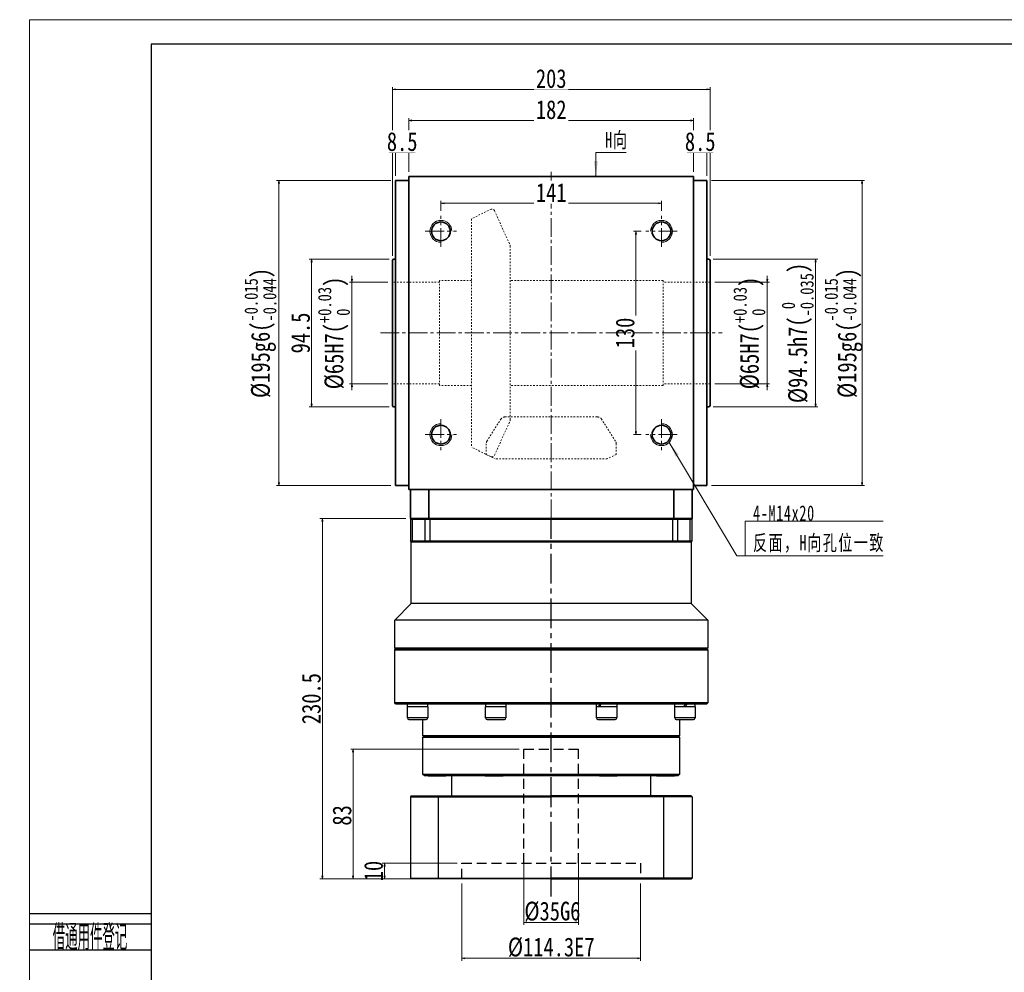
# Model space of a CAD drawing. Header units: millimetres. Extents: x 25 to 1371, y -9 to 916.
# Tile 2 of 6: x 25 to 655, y 307 to 916. Entities that reach past the tile are written whole.
import ezdxf
from ezdxf.enums import TextEntityAlignment as Align

# ---------------------------------------------------------------- set-up
doc = ezdxf.new("R2010")
doc.units = ezdxf.units.MM
for name, pattern in [('CENTER2', [28.575, 19.05, -3.175, 3.175, -3.175]), ('DASHED2', [9.525, 6.35, -3.175]), ('点画线', [18, 12, -2, 2, -2]), ('虚线', [2, 1, -1])]:
    doc.linetypes.add(name, pattern=pattern)
for name, color, linetype in [('1轮廓实线层', 7, 'Continuous'), ('2细线层', 4, 'Continuous'), ('3中心线层', 1, 'CENTER2'), ('4虚线层', 6, 'DASHED2'), ('6文字层', 3, 'Continuous')]:
    doc.layers.add(name, color=color, linetype=linetype)
for name, color, linetype, lineweight in [('EB0', 7, 'Continuous', 35), ('中心线层', 1, '点画线', 18), ('图框_外框线', 7, 'Continuous', 18), ('尺寸线层', 3, 'Continuous', 18), ('粗实线层', 7, 'Continuous', 35), ('虚线层', 6, '虚线', 18)]:
    doc.layers.add(name, color=color, linetype=linetype, lineweight=lineweight)
doc.styles.add('PC_TEXTSTYLE', font='ISOCP.SHX', dxfattribs={"width": 0.707, "bigfont": 'GBCBIG.SHX'})
doc.styles.add('宋体', font='SimSun.ttf', dxfattribs={"width": 0.8})
doc.styles.add('标准', font='SimSun.ttf', dxfattribs={"width": 0.667})
doc.dimstyles.new('A水平标注$0', dxfattribs={"dimtxt": 3.5, "dimasz": 2, "dimexe": 1.5, "dimexo": 3, "dimgap": 1.1, "dimtad": 1, "dimtoh": 1, "dimdec": 4, "dimdsep": 46, "dimtxsty": '宋体', "dimblk": 'OPEN', "dimcen": 3, "dimclrd": 3, "dimclre": 3, "dimclrt": 6, "dimadec": 0, "dimazin": 0, "dimtm": 1e-09, "dimtfac": 1, "dimtdec": 4, "dimtix": 1, "dimtmove": 0, "dimatfit": 3, "dimldrblk": 'OPEN', "dimfxl": 0, "dimlwd": 13, "dimlwe": 13, "dimarcsym": 0})

# ---------------------------------------------------------------- blocks, each defined once
blk = doc.blocks.new('_Open')
at = {"color": 0, "linetype": 'ByBlock', "lineweight": -2}
for p, q in [((-1, 0.17), (0, 0)), ((-1, -0.17), (0, 0)), ((0, 0), (-1, 0))]:
    blk.add_line(p, q, dxfattribs=at)
blk = doc.blocks.new('*D9')
at = {"layer": 'Defpoints', "color": 0, "transparency": 16777216}
for p in [(435.59, 798.69), (294.59, 790.72), (435.59, 790.72)]:
    blk.add_point(p, dxfattribs=at)
at = {"layer": '尺寸线层', "color": 3, "lineweight": 13, "transparency": 16777216}
for p, q in [((294.59, 793.72), (294.59, 800.19)), ((435.59, 793.72), (435.59, 800.19)), ((296.59, 798.69), (433.59, 798.69))]:
    blk.add_line(p, q, dxfattribs=at)
at = {"layer": '尺寸线层', "color": 3, "lineweight": 13, "transparency": 16777216, "xscale": 2, "yscale": 2, "zscale": 2, "rotation": 180}
blk.add_blockref('_Open', (294.59, 798.69), dxfattribs=at)
at = {"layer": '尺寸线层', "color": 3, "lineweight": 13, "transparency": 16777216, "xscale": 2, "yscale": 2, "zscale": 2}
blk.add_blockref('_Open', (435.59, 798.69), dxfattribs=at)
at = {"layer": '尺寸线层', "color": 6, "transparency": 16777216, "insert": (365.09, 805.52), "char_height": 12, "attachment_point": 5, "style": '宋体', "bg_fill": 3, "box_fill_scale": 1.1, "bg_fill_color": 257, "bg_fill_transparency": 0}
blk.add_mtext('141', dxfattribs=at)
blk = doc.blocks.new('*D10')
at = {"layer": 'Defpoints', "color": 0, "transparency": 16777216}
for p in [(425.59, 780.72), (419.21, 650.72), (425.59, 650.72)]:
    blk.add_point(p, dxfattribs=at)
at = {"layer": '尺寸线层', "color": 3, "lineweight": 13, "transparency": 16777216}
for p, q in [((422.59, 780.72), (417.71, 780.72)), ((419.21, 778.72), (419.21, 652.72)), ((422.59, 650.72), (417.71, 650.72))]:
    blk.add_line(p, q, dxfattribs=at)
at = {"layer": '尺寸线层', "color": 3, "lineweight": 13, "transparency": 16777216, "xscale": 2, "yscale": 2, "zscale": 2}
for p, rotation in [((419.21, 780.72), 90), ((419.21, 650.72), 270)]:
    blk.add_blockref('_Open', p, dxfattribs=dict(at, rotation=rotation))
at = {"layer": '尺寸线层', "color": 6, "transparency": 16777216, "insert": (412.35, 715.72), "char_height": 12, "attachment_point": 5, "rotation": 90, "style": '宋体', "bg_fill": 3, "box_fill_scale": 1.1, "bg_fill_color": 257, "bg_fill_transparency": 0}
blk.add_mtext('130', dxfattribs=at)
blk = doc.blocks.new('*D11')
at = {"layer": 'Defpoints', "color": 0, "transparency": 16777216}
for p in [(456.09, 851.57), (274.09, 815.72), (456.09, 815.72)]:
    blk.add_point(p, dxfattribs=at)
at = {"layer": '尺寸线层', "color": 3, "lineweight": 13, "transparency": 16777216}
for p, q in [((274.09, 818.72), (274.09, 853.07)), ((276.09, 851.57), (454.09, 851.57)), ((456.09, 818.72), (456.09, 853.07))]:
    blk.add_line(p, q, dxfattribs=at)
at = {"layer": '尺寸线层', "color": 3, "lineweight": 13, "transparency": 16777216, "xscale": 2, "yscale": 2, "zscale": 2, "rotation": 180}
blk.add_blockref('_Open', (274.09, 851.57), dxfattribs=at)
at = {"layer": '尺寸线层', "color": 3, "lineweight": 13, "transparency": 16777216, "xscale": 2, "yscale": 2, "zscale": 2}
blk.add_blockref('_Open', (456.09, 851.57), dxfattribs=at)
at = {"layer": '尺寸线层', "color": 6, "transparency": 16777216, "insert": (365.09, 858.44), "char_height": 12, "attachment_point": 5, "style": '宋体', "bg_fill": 3, "box_fill_scale": 1.1, "bg_fill_color": 257, "bg_fill_transparency": 0}
blk.add_mtext('182', dxfattribs=at)
blk = doc.blocks.new('*X5')
at = {"layer": '尺寸线层', "linetype": 'Continuous'}
blk.add_hatch(color=0, dxfattribs=at).paths.add_polyline_path([(-48.59, 72.53), (-42.47, 64.65), (-44.6, 63.39)], flags=0)
at = {"layer": '尺寸线层', "color": 0, "linetype": 'Continuous'}
blk.add_line((-48.59, 72.53), (-5.5, 0), dxfattribs=at)
at = {"layer": '尺寸线层', "color": 0}
for p, q in [((0, 22.09), (88.23, 22.09)), ((0, 0), (0, 22.09)), ((-5.5, 0), (0, 0)), ((0, 0), (88.23, 0))]:
    blk.add_line(p, q, dxfattribs=at)
at = {"layer": '尺寸线层', "color": 0, "insert": (4.95, 1.98), "char_height": 9.9, "width": 166.5507, "attachment_point": 7, "line_spacing_factor": 1.15057, "style": '标准'}
blk.add_mtext('\\T1.1;4-M14x20\\P反面，H向孔位一致', dxfattribs=at)
blk = doc.blocks.new('*X6')
at = {"layer": '尺寸线层', "linetype": 'Continuous'}
blk.add_hatch(color=0, dxfattribs=at).paths.add_polyline_path([(-1.02, -15.43), (-2.26, -5.53), (0.22, -5.53)], flags=0)
at = {"layer": '尺寸线层', "color": 0, "linetype": 'Continuous'}
blk.add_line((-1.02, -15.43), (-1.02, 0), dxfattribs=at)
at = {"layer": '尺寸线层', "color": 0}
for p, q in [((-1.02, 0), (0, 0)), ((0, 0), (18.44, 0)), ((0, 0), (0, 0))]:
    blk.add_line(p, q, dxfattribs=at)
at = {"layer": '尺寸线层', "color": 0, "insert": (4.95, 1.98), "char_height": 9.9, "width": 26.9887, "attachment_point": 7, "line_spacing_factor": 1.15057, "style": '标准'}
blk.add_mtext('\\T1.1;H向', dxfattribs=at)
blk = doc.blocks.new('*D17')
at = {"layer": 'Defpoints', "color": 0, "transparency": 16777216}
for p in [(466.59, 748.22), (466.59, 683.22), (503.2, 683.22)]:
    blk.add_point(p, dxfattribs=at)
at = {"layer": '尺寸线层', "color": 3, "lineweight": 13, "transparency": 16777216}
for p, q in [((503.2, 750.22), (503.2, 752.22)), ((469.59, 748.22), (504.7, 748.22)), ((503.2, 748.22), (503.2, 683.22)), ((469.59, 683.22), (504.7, 683.22)), ((503.2, 681.22), (503.2, 679.22))]:
    blk.add_line(p, q, dxfattribs=at)
at = {"layer": '尺寸线层', "color": 3, "lineweight": 13, "transparency": 16777216, "xscale": 2, "yscale": 2, "zscale": 2}
for p, rotation in [((503.2, 748.22), 270), ((503.2, 683.22), 90)]:
    blk.add_blockref('_Open', p, dxfattribs=dict(at, rotation=rotation))
at = {"layer": '尺寸线层', "color": 6, "transparency": 16777216, "insert": (491.73, 715.72), "char_height": 12, "attachment_point": 5, "rotation": 90, "style": '宋体'}
blk.add_mtext('{\\A1;\\A1;%%C65H7({\\H0.707107x;\\S+0.03^  0;})}', dxfattribs=at)
blk = doc.blocks.new('*D18')
at = {"layer": 'Defpoints', "color": 0, "transparency": 16777216}
for p in [(465.59, 762.97), (465.59, 668.47), (534.07, 668.47)]:
    blk.add_point(p, dxfattribs=at)
at = {"layer": '尺寸线层', "color": 3, "lineweight": 13, "transparency": 16777216}
for p, q in [((468.59, 762.97), (535.57, 762.97)), ((534.07, 760.97), (534.07, 670.47)), ((468.59, 668.47), (535.57, 668.47))]:
    blk.add_line(p, q, dxfattribs=at)
at = {"layer": '尺寸线层', "color": 3, "lineweight": 13, "transparency": 16777216, "xscale": 2, "yscale": 2, "zscale": 2}
for p, rotation in [((534.07, 762.97), 90), ((534.07, 668.47), 270)]:
    blk.add_blockref('_Open', p, dxfattribs=dict(at, rotation=rotation))
at = {"layer": '尺寸线层', "color": 6, "transparency": 16777216, "insert": (522.59, 715.72), "char_height": 12, "attachment_point": 5, "rotation": 90, "style": '宋体'}
blk.add_mtext('{\\A1;\\A1;%%C94.5h7({\\H0.707107x;\\S 0^ -0.035;})}', dxfattribs=at)
blk = doc.blocks.new('*D19')
at = {"layer": 'Defpoints', "color": 0, "transparency": 16777216}
for p in [(263.59, 748.22), (237.69, 683.22), (263.59, 683.22)]:
    blk.add_point(p, dxfattribs=at)
at = {"layer": '尺寸线层', "color": 3, "lineweight": 13, "transparency": 16777216}
for p, q in [((237.69, 750.22), (237.69, 752.22)), ((260.59, 748.22), (236.19, 748.22)), ((237.69, 748.22), (237.69, 683.22)), ((260.59, 683.22), (236.19, 683.22)), ((237.69, 681.22), (237.69, 679.22))]:
    blk.add_line(p, q, dxfattribs=at)
at = {"layer": '尺寸线层', "color": 3, "lineweight": 13, "transparency": 16777216, "xscale": 2, "yscale": 2, "zscale": 2}
for p, rotation in [((237.69, 748.22), 270), ((237.69, 683.22), 90)]:
    blk.add_blockref('_Open', p, dxfattribs=dict(at, rotation=rotation))
at = {"layer": '尺寸线层', "color": 6, "transparency": 16777216, "insert": (226.21, 715.72), "char_height": 12, "attachment_point": 5, "rotation": 90, "style": '宋体'}
blk.add_mtext('{\\A1;\\A1;%%C65H7({\\H0.707107x;\\S+0.03^  0;})}', dxfattribs=at)
blk = doc.blocks.new('*D20')
at = {"layer": 'Defpoints', "color": 0, "transparency": 16777216}
for p in [(264.59, 762.97), (211.92, 668.47), (264.59, 668.47)]:
    blk.add_point(p, dxfattribs=at)
at = {"layer": '尺寸线层', "color": 3, "lineweight": 13, "transparency": 16777216}
for p, q in [((261.59, 762.97), (210.42, 762.97)), ((211.92, 760.97), (211.92, 670.47)), ((261.59, 668.47), (210.42, 668.47))]:
    blk.add_line(p, q, dxfattribs=at)
at = {"layer": '尺寸线层', "color": 3, "lineweight": 13, "transparency": 16777216, "xscale": 2, "yscale": 2, "zscale": 2}
for p, rotation in [((211.92, 762.97), 90), ((211.92, 668.47), 270)]:
    blk.add_blockref('_Open', p, dxfattribs=dict(at, rotation=rotation))
at = {"layer": '尺寸线层', "color": 6, "transparency": 16777216, "insert": (204.92, 715.72), "char_height": 12, "attachment_point": 5, "rotation": 90, "style": '宋体'}
blk.add_mtext('94.5', dxfattribs=at)
blk = doc.blocks.new('*D21')
at = {"layer": 'Defpoints', "color": 0, "transparency": 16777216}
for p in [(265.59, 813.22), (191.08, 618.22), (265.59, 618.22)]:
    blk.add_point(p, dxfattribs=at)
at = {"layer": '尺寸线层', "color": 3, "lineweight": 13, "transparency": 16777216}
for p, q in [((262.59, 813.22), (189.58, 813.22)), ((191.08, 811.22), (191.08, 620.22)), ((262.59, 618.22), (189.58, 618.22))]:
    blk.add_line(p, q, dxfattribs=at)
at = {"layer": '尺寸线层', "color": 3, "lineweight": 13, "transparency": 16777216, "xscale": 2, "yscale": 2, "zscale": 2}
for p, rotation in [((191.08, 813.22), 90), ((191.08, 618.22), 270)]:
    blk.add_blockref('_Open', p, dxfattribs=dict(at, rotation=rotation))
at = {"layer": '尺寸线层', "color": 6, "transparency": 16777216, "insert": (179.23, 715.72), "char_height": 12, "attachment_point": 5, "rotation": 90, "style": '宋体'}
blk.add_mtext('{\\A1;\\A1;%%C195g6({\\H0.707107x;\\S-0.015^ -0.044;})}', dxfattribs=at)
blk = doc.blocks.new('*D22')
at = {"layer": 'Defpoints', "color": 0, "transparency": 16777216}
for p in [(464.59, 813.22), (464.59, 618.22), (563.79, 618.22)]:
    blk.add_point(p, dxfattribs=at)
at = {"layer": '尺寸线层', "color": 3, "lineweight": 13, "transparency": 16777216}
for p, q in [((467.59, 813.22), (565.29, 813.22)), ((563.79, 811.22), (563.79, 620.22)), ((467.59, 618.22), (565.29, 618.22))]:
    blk.add_line(p, q, dxfattribs=at)
at = {"layer": '尺寸线层', "color": 3, "lineweight": 13, "transparency": 16777216, "xscale": 2, "yscale": 2, "zscale": 2}
for p, rotation in [((563.79, 813.22), 90), ((563.79, 618.22), 270)]:
    blk.add_blockref('_Open', p, dxfattribs=dict(at, rotation=rotation))
at = {"layer": '尺寸线层', "color": 6, "transparency": 16777216, "insert": (551.94, 715.72), "char_height": 12, "attachment_point": 5, "rotation": 90, "style": '宋体'}
blk.add_mtext('%%C195g6({\\H0.70711x;\\S-0.015^ -0.044;})', dxfattribs=at)
blk = doc.blocks.new('*D23')
at = {"layer": 'Defpoints', "color": 0, "transparency": 16777216}
for p in [(263.59, 871.44), (263.59, 761.97), (466.59, 761.97)]:
    blk.add_point(p, dxfattribs=at)
at = {"layer": '尺寸线层', "color": 3, "lineweight": 13, "transparency": 16777216}
for p, q in [((263.59, 764.97), (263.59, 872.94)), ((464.59, 871.44), (265.59, 871.44)), ((466.59, 764.97), (466.59, 872.94))]:
    blk.add_line(p, q, dxfattribs=at)
at = {"layer": '尺寸线层', "color": 3, "lineweight": 13, "transparency": 16777216, "xscale": 2, "yscale": 2, "zscale": 2, "rotation": 180}
blk.add_blockref('_Open', (263.59, 871.44), dxfattribs=at)
at = {"layer": '尺寸线层', "color": 3, "lineweight": 13, "transparency": 16777216, "xscale": 2, "yscale": 2, "zscale": 2}
blk.add_blockref('_Open', (466.59, 871.44), dxfattribs=at)
at = {"layer": '尺寸线层', "color": 6, "transparency": 16777216, "insert": (365.09, 878.31), "char_height": 12, "attachment_point": 5, "style": '宋体', "bg_fill": 3, "box_fill_scale": 1.1, "bg_fill_color": 257, "bg_fill_transparency": 0}
blk.add_mtext('203', dxfattribs=at)
blk = doc.blocks.new('*D26')
at = {"layer": 'Defpoints', "color": 0, "transparency": 16777216}
for p in [(265.59, 813.22), (274.09, 815.72)]:
    blk.add_point(p, dxfattribs=at)
at = {"layer": '尺寸线层', "color": 3, "lineweight": 13, "transparency": 16777216}
for p, q in [((263.59, 831.15), (261.59, 831.15)), ((265.59, 816.22), (265.59, 832.65)), ((274.09, 831.15), (265.59, 831.15)), ((274.09, 818.72), (274.09, 832.65)), ((276.09, 831.15), (278.09, 831.15))]:
    blk.add_line(p, q, dxfattribs=at)
at = {"layer": '尺寸线层', "color": 3, "lineweight": 13, "transparency": 16777216, "xscale": 2, "yscale": 2, "zscale": 2}
blk.add_blockref('_Open', (265.59, 831.15), dxfattribs=at)
at = {"layer": '尺寸线层', "color": 3, "lineweight": 13, "transparency": 16777216, "xscale": 2, "yscale": 2, "zscale": 2, "rotation": 180}
blk.add_blockref('_Open', (274.09, 831.15), dxfattribs=at)
at = {"layer": '尺寸线层', "color": 6, "transparency": 16777216, "insert": (269.84, 838.02), "char_height": 12, "attachment_point": 5, "style": '宋体', "bg_fill": 3, "box_fill_scale": 1.1, "bg_fill_color": 257, "bg_fill_transparency": 0}
blk.add_mtext('8.5', dxfattribs=at)
at = {"layer": 'Defpoints', "color": 0, "transparency": 16777216}
blk.add_point((265.59, 831.15), dxfattribs=at)
blk = doc.blocks.new('*D27')
at = {"layer": 'Defpoints', "color": 0, "transparency": 16777216}
for p in [(456.09, 815.72), (464.59, 813.22)]:
    blk.add_point(p, dxfattribs=at)
at = {"layer": '尺寸线层', "color": 3, "lineweight": 13, "transparency": 16777216}
for p, q in [((454.09, 831.15), (452.09, 831.15)), ((456.09, 818.72), (456.09, 832.65)), ((456.09, 831.15), (464.59, 831.15)), ((464.59, 816.22), (464.59, 832.65)), ((466.59, 831.15), (468.59, 831.15))]:
    blk.add_line(p, q, dxfattribs=at)
at = {"layer": '尺寸线层', "color": 3, "lineweight": 13, "transparency": 16777216, "xscale": 2, "yscale": 2, "zscale": 2}
blk.add_blockref('_Open', (456.09, 831.15), dxfattribs=at)
at = {"layer": '尺寸线层', "color": 3, "lineweight": 13, "transparency": 16777216, "xscale": 2, "yscale": 2, "zscale": 2, "rotation": 180}
blk.add_blockref('_Open', (464.59, 831.15), dxfattribs=at)
at = {"layer": '尺寸线层', "color": 6, "transparency": 16777216, "insert": (460.34, 838.02), "char_height": 12, "attachment_point": 5, "style": '宋体', "bg_fill": 3, "box_fill_scale": 1.1, "bg_fill_color": 257, "bg_fill_transparency": 0}
blk.add_mtext('8.5', dxfattribs=at)
at = {"layer": 'Defpoints', "color": 0, "transparency": 16777216}
blk.add_point((464.59, 831.15), dxfattribs=at)
blk = doc.blocks.new('*D35')
at = {"layer": 'Defpoints', "color": 0, "transparency": 16777216}
for p in [(307.95, 376.72), (258.58, 366.72), (300.9, 366.72)]:
    blk.add_point(p, dxfattribs=at)
at = {"layer": '尺寸线层', "color": 3, "lineweight": 13, "transparency": 16777216}
for p, q in [((304.95, 376.72), (257.08, 376.72)), ((258.58, 374.72), (258.58, 368.72)), ((297.9, 366.72), (257.08, 366.72))]:
    blk.add_line(p, q, dxfattribs=at)
at = {"layer": '尺寸线层', "color": 3, "lineweight": 13, "transparency": 16777216, "xscale": 2, "yscale": 2, "zscale": 2}
for p, rotation in [((258.58, 376.72), 90), ((258.58, 366.72), 270)]:
    blk.add_blockref('_Open', p, dxfattribs=dict(at, rotation=rotation))
at = {"layer": '尺寸线层', "color": 6, "transparency": 16777216, "insert": (251.58, 371.72), "char_height": 12, "attachment_point": 5, "rotation": 90, "style": '宋体'}
blk.add_mtext('10', dxfattribs=at)
blk = doc.blocks.new('*D36')
at = {"layer": 'Defpoints', "color": 0, "transparency": 16777216}
for p in [(347.6, 449.72), (238.42, 366.72), (300.9, 366.72)]:
    blk.add_point(p, dxfattribs=at)
at = {"layer": '尺寸线层', "color": 3, "lineweight": 13, "transparency": 16777216}
for p, q in [((344.6, 449.72), (236.92, 449.72)), ((238.42, 447.72), (238.42, 368.72)), ((297.9, 366.72), (236.92, 366.72))]:
    blk.add_line(p, q, dxfattribs=at)
at = {"layer": '尺寸线层', "color": 3, "lineweight": 13, "transparency": 16777216, "xscale": 2, "yscale": 2, "zscale": 2}
for p, rotation in [((238.42, 449.72), 90), ((238.42, 366.72), 270)]:
    blk.add_blockref('_Open', p, dxfattribs=dict(at, rotation=rotation))
at = {"layer": '尺寸线层', "color": 6, "transparency": 16777216, "insert": (231.42, 407.29), "char_height": 12, "attachment_point": 5, "rotation": 90, "style": '宋体'}
blk.add_mtext('83', dxfattribs=at)
blk = doc.blocks.new('*D37')
at = {"layer": 'Defpoints', "color": 0, "transparency": 16777216}
for p in [(307.95, 366.72), (422.25, 366.72), (422.25, 315.93)]:
    blk.add_point(p, dxfattribs=at)
at = {"layer": '尺寸线层', "color": 3, "lineweight": 13, "transparency": 16777216}
for p, q in [((307.95, 363.72), (307.95, 314.43)), ((422.25, 363.72), (422.25, 314.43)), ((309.95, 315.93), (420.25, 315.93))]:
    blk.add_line(p, q, dxfattribs=at)
at = {"layer": '尺寸线层', "color": 3, "lineweight": 13, "transparency": 16777216, "xscale": 2, "yscale": 2, "zscale": 2, "rotation": 180}
blk.add_blockref('_Open', (307.95, 315.93), dxfattribs=at)
at = {"layer": '尺寸线层', "color": 3, "lineweight": 13, "transparency": 16777216, "xscale": 2, "yscale": 2, "zscale": 2}
blk.add_blockref('_Open', (422.25, 315.93), dxfattribs=at)
at = {"layer": '尺寸线层', "color": 6, "transparency": 16777216, "insert": (365.1, 322.93), "char_height": 12, "attachment_point": 5, "style": '宋体'}
blk.add_mtext('{%%c114.3}{}{E7}', dxfattribs=at)
blk = doc.blocks.new('*D38')
at = {"layer": 'Defpoints', "color": 0, "transparency": 16777216}
for p in [(347.6, 379.72), (382.6, 379.72), (382.6, 338.87)]:
    blk.add_point(p, dxfattribs=at)
at = {"layer": '尺寸线层', "color": 3, "lineweight": 13, "transparency": 16777216}
for p, q in [((347.6, 376.72), (347.6, 337.37)), ((382.6, 376.72), (382.6, 337.37)), ((349.6, 338.87), (380.6, 338.87))]:
    blk.add_line(p, q, dxfattribs=at)
at = {"layer": '尺寸线层', "color": 3, "lineweight": 13, "transparency": 16777216, "xscale": 2, "yscale": 2, "zscale": 2, "rotation": 180}
blk.add_blockref('_Open', (347.6, 338.87), dxfattribs=at)
at = {"layer": '尺寸线层', "color": 3, "lineweight": 13, "transparency": 16777216, "xscale": 2, "yscale": 2, "zscale": 2}
blk.add_blockref('_Open', (382.6, 338.87), dxfattribs=at)
at = {"layer": '尺寸线层', "color": 6, "transparency": 16777216, "insert": (365.85, 345.87), "char_height": 12, "attachment_point": 5, "style": '宋体'}
blk.add_mtext('{%%c35}{}{G6}', dxfattribs=at)
blk = doc.blocks.new('*D39')
at = {"layer": 'Defpoints', "color": 0, "transparency": 16777216}
for p in [(218.81, 597.22), (275.09, 597.22), (275.6, 366.72)]:
    blk.add_point(p, dxfattribs=at)
at = {"layer": '尺寸线层', "color": 3, "lineweight": 13, "transparency": 16777216}
for p, q in [((272.09, 597.22), (217.31, 597.22)), ((218.81, 368.72), (218.81, 595.22)), ((272.6, 366.72), (217.31, 366.72))]:
    blk.add_line(p, q, dxfattribs=at)
at = {"layer": '尺寸线层', "color": 3, "lineweight": 13, "transparency": 16777216, "xscale": 2, "yscale": 2, "zscale": 2}
for p, rotation in [((218.81, 597.22), 90), ((218.81, 366.72), 270)]:
    blk.add_blockref('_Open', p, dxfattribs=dict(at, rotation=rotation))
at = {"layer": '尺寸线层', "color": 6, "transparency": 16777216, "insert": (211.81, 481.97), "char_height": 12, "attachment_point": 5, "rotation": 90, "style": '宋体'}
blk.add_mtext('230.5', dxfattribs=at)

msp = doc.modelspace()

# ---------------------------------------------------------------- linework, layer by layer
at = {"layer": '1轮廓实线层', "linetype": 'Continuous', "lineweight": 30}
for p, q in [((275.09367, 596.71973), (275.59367, 597.21974)), ((275.09367, 596.71973), (276.39802, 596.71973)), ((275.09367, 596.71973), (275.09367, 582.71974)), ((276.76759, 597.21974), (275.59367, 597.21974)), ((276.39802, 596.71973), (276.76759, 597.21974)), ((276.39802, 596.71973), (284.26619, 596.71973)), ((276.39802, 582.71974), (276.39802, 596.71973)), ((284.60297, 597.21974), (276.76759, 597.21974)), ((284.26619, 596.71973), (284.60297, 597.21974)), ((284.26619, 596.71973), (287.63401, 596.71973)), ((284.26619, 596.71973), (284.26619, 582.71974)), ((287.63401, 597.21974), (284.60297, 597.21974)), ((442.55334, 597.21974), (287.63401, 597.21974)), ((287.63401, 596.71973), (287.63401, 597.21974)), ((287.63401, 596.71973), (442.55334, 596.71973)), ((287.63401, 582.71974), (287.63401, 596.71973)), ((445.58437, 597.21974), (442.55334, 597.21974)), ((442.55334, 596.71973), (442.55334, 597.21974)), ((442.55334, 596.71973), (445.92115, 596.71973)), ((442.55334, 596.71973), (442.55334, 582.71974)), ((445.92115, 596.71973), (445.58437, 597.21974)), ((453.41976, 597.21974), (445.58437, 597.21974)), ((445.92115, 582.71974), (445.92115, 596.71973)), ((445.92115, 596.71973), (453.78933, 596.71973)), ((453.78933, 596.71973), (453.41976, 597.21974)), ((454.59367, 597.21974), (453.41976, 597.21974)), ((453.78933, 596.71973), (453.78933, 582.71974)), ((453.78933, 596.71973), (455.09367, 596.71973)), ((454.59367, 597.21974), (455.09367, 596.71973)), ((455.09367, 582.71974), (455.09367, 596.71973)), ((276.39802, 582.71974), (275.09367, 582.71974)), ((275.59367, 582.21974), (275.09367, 582.71974)), ((275.59367, 542.71973), (275.59367, 582.21974)), ((275.59367, 582.21974), (276.76759, 582.21974)), ((284.26619, 582.71974), (276.39802, 582.71974)), ((276.76759, 582.21974), (276.39802, 582.71974)), ((276.76759, 582.21974), (284.60297, 582.21974)), ((287.63401, 582.71974), (284.26619, 582.71974)), ((284.60297, 582.21974), (284.26619, 582.71974)), ((284.60297, 582.21974), (287.63401, 582.21974)), ((442.55334, 582.71974), (287.63401, 582.71974)), ((287.63401, 582.21974), (287.63401, 582.71974)), ((287.63401, 582.21974), (365.09367, 582.21974)), ((365.09367, 582.21974), (442.55334, 582.21974)), ((445.92115, 582.71974), (442.55334, 582.71974)), ((442.55334, 582.21974), (442.55334, 582.71974)), ((442.55334, 582.21974), (445.58437, 582.21974)), ((445.58437, 582.21974), (445.92115, 582.71974)), ((445.58437, 582.21974), (453.41976, 582.21974)), ((453.78933, 582.71974), (445.92115, 582.71974)), ((453.41976, 582.21974), (453.78933, 582.71974)), ((453.41976, 582.21974), (454.59367, 582.21974)), ((455.09367, 582.71974), (453.78933, 582.71974)), ((455.09367, 582.71974), (454.59367, 582.21974)), ((454.59367, 582.21974), (454.59367, 542.71973)), ((265.09367, 532.21974), (275.59367, 542.71973)), ((454.59367, 542.71973), (275.59367, 542.71973)), ((454.59367, 542.71973), (465.09368, 532.21974)), ((265.09367, 514.21974), (265.09367, 532.21974)), ((465.09368, 532.21974), (265.09367, 532.21974)), ((465.09368, 532.21974), (465.09368, 514.21974)), ((265.59368, 513.71974), (265.09367, 514.21974)), ((365.09367, 514.21974), (265.09367, 514.21974)), ((265.09367, 513.21973), (265.59368, 513.71974)), ((265.09367, 479.21973), (265.09367, 513.21973)), ((265.09367, 513.21973), (365.09367, 513.21973)), ((365.09367, 513.71974), (265.59368, 513.71974)), ((465.09368, 514.21974), (365.09367, 514.21974)), ((464.59368, 513.71974), (365.09367, 513.71974)), ((365.09367, 513.21973), (465.09368, 513.21973)), ((465.09368, 514.21974), (464.59368, 513.71974)), ((464.59368, 513.71974), (465.09368, 513.21973)), ((465.09368, 513.21973), (465.09368, 479.21973)), ((265.59368, 478.71974), (265.09367, 479.21973)), ((465.09368, 479.21973), (265.09367, 479.21973)), ((265.59368, 478.71974), (464.59368, 478.71974)), ((273.19482, 476.61973), (273.19482, 478.71974)), ((286.07482, 478.71974), (286.07482, 476.61973)), ((323.25546, 478.25487), (323.25546, 478.71974)), ((336.13546, 478.71974), (336.13546, 476.61973)), ((394.05189, 476.61973), (394.05189, 478.71974)), ((406.93189, 478.71974), (406.93189, 476.61973)), ((444.11253, 476.61973), (444.11253, 478.71974)), ((456.99253, 478.71974), (456.99253, 476.61973)), ((465.09368, 479.21973), (464.59368, 478.71974)), ((273.13482, 469.61973), (273.13482, 476.61973)), ((281.31714, 476.61973), (273.13482, 476.61973)), ((286.13482, 476.61973), (281.31714, 476.61973)), ((286.13482, 476.61973), (286.13482, 469.61973)), ((323.19546, 469.61973), (323.19546, 476.61973)), ((335.32462, 476.61973), (323.19546, 476.61973)), ((336.19546, 476.61973), (335.32462, 476.61973)), ((336.19546, 476.61973), (336.19546, 469.61973)), ((393.99189, 469.61973), (393.99189, 476.61973)), ((406.99189, 476.61973), (393.99189, 476.61973)), ((406.99189, 476.61973), (406.99189, 469.61973)), ((444.05253, 469.61973), (444.05253, 476.61973)), ((457.05253, 476.61973), (444.05253, 476.61973)), ((457.05253, 476.61973), (457.05253, 469.61973)), ((281.31714, 469.61973), (273.13482, 469.61973)), ((274.13482, 468.61973), (281.05832, 468.61973)), ((281.05832, 468.61973), (285.13482, 468.61973)), ((286.13482, 469.61973), (281.31714, 469.61973)), ((283.09367, 458.21973), (283.09367, 468.61973)), ((335.32462, 469.61973), (323.19546, 469.61973)), ((324.19546, 468.61973), (334.4586, 468.61973)), ((334.4586, 468.61973), (335.19546, 468.61973)), ((336.19546, 469.61973), (335.32462, 469.61973)), ((406.99189, 469.61973), (393.99189, 469.61973)), ((394.99189, 468.61973), (405.99189, 468.61973)), ((457.05253, 469.61973), (444.05253, 469.61973)), ((445.05253, 468.61973), (456.05253, 468.61973)), ((447.09367, 468.61973), (447.09367, 458.21973)), ((283.59367, 457.71973), (283.09367, 458.21973)), ((447.09367, 458.21973), (283.09367, 458.21973)), ((283.09367, 457.21973), (283.59367, 457.71973)), ((283.09367, 433.51973), (283.09367, 457.21973)), ((283.09367, 457.21973), (447.09367, 457.21973)), ((283.59367, 457.71973), (446.59368, 457.71973)), ((447.09367, 458.21973), (446.59368, 457.71973)), ((446.59368, 457.71973), (447.09367, 457.21973)), ((447.09367, 457.21973), (447.09367, 433.51973)), ((283.89367, 432.71974), (283.09367, 433.51973)), ((365.09367, 433.51973), (283.09367, 433.51973)), ((283.89367, 432.71974), (365.09367, 432.71974)), ((286.59367, 432.61973), (297.59367, 432.61973)), ((301.59367, 419.71974), (301.59367, 432.71974)), ((323.09367, 432.61973), (334.09367, 432.61973)), ((447.09367, 433.51973), (365.09367, 433.51973)), ((365.09367, 432.71974), (446.29367, 432.71974)), ((396.09368, 432.61973), (407.09368, 432.61973)), ((428.59367, 432.71974), (428.59367, 419.71974)), ((432.59367, 432.61973), (443.59367, 432.61973)), ((447.09367, 433.51973), (446.29367, 432.71974)), ((275.59844, 419.71974), (275.09844, 419.21973)), ((275.09844, 419.21973), (275.09844, 367.21974)), ((293.09844, 419.21973), (293.28068, 419.71974)), ((293.09844, 367.21974), (293.09844, 419.21973)), ((437.09844, 419.21973), (436.9162, 419.71974)), ((437.09844, 367.21974), (437.09844, 419.21973)), ((454.59844, 419.71974), (455.09844, 419.21973)), ((455.09844, 419.21973), (455.09844, 367.21974)), ((275.59844, 366.71973), (275.09844, 367.21974)), ((365.09844, 366.71973), (275.59844, 366.71973)), ((293.09844, 367.21974), (293.28068, 366.71973)), ((365.09844, 366.71973), (454.59844, 366.71973)), ((437.09844, 367.21974), (436.9162, 366.71973)), ((454.59844, 366.71973), (455.09844, 367.21974))]:
    msp.add_line(p, q, dxfattribs=at)
at = {"layer": '1轮廓实线层'}
for p, q in [((275.09844, 419.21973), (365.09844, 419.21973)), ((275.59844, 419.71974), (365.09844, 419.71974)), ((454.59844, 419.71974), (365.09844, 419.71974)), ((455.09844, 419.21973), (365.09844, 419.21973)), ((275.09844, 367.21974), (365.09844, 367.21974)), ((455.09844, 367.21974), (365.09844, 367.21974))]:
    msp.add_line(p, q, dxfattribs=at)
at = {"layer": '1轮廓实线层', "linetype": 'Continuous', "lineweight": 30}
for centre, start, end in [((274.13482, 469.61974), 180, 270), ((285.13482, 469.61974), 270, 0), ((324.19546, 469.61974), 180, 270), ((335.19546, 469.61974), 270, 0), ((394.99189, 469.61974), 180, 270), ((405.99189, 469.61974), 270, 0), ((445.05253, 469.61974), 180, 270), ((456.05253, 469.61974), 270, 0), ((286.59367, 433.61974), 244.15806724, 270), ((297.59367, 433.61974), 270, 295.84193276), ((323.09367, 433.61974), 244.15806724, 270), ((334.09367, 433.61974), 270, 295.84193276), ((396.09367, 433.61974), 244.15806724, 270), ((407.09367, 433.61974), 270, 295.84193276), ((432.59367, 433.61974), 244.15806724, 270), ((443.59367, 433.61974), 270, 295.84193276)]:
    msp.add_arc(centre, 1, start, end, dxfattribs=at)
at = {"layer": '1轮廓实线层', "linetype": 'Continuous', "lineweight": 30, "extrusion": (0, 0, -1)}
for centre, major_axis, ratio, start_param, end_param in [((329.69546, 478.71974), (0.40198, 11.152), 0.576348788, 4.555574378, 4.691617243), ((329.69546, 476.61974), (0.40198, 11.152), 0.576348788, 4.691617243, 4.881013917), ((400.49189, 478.71974), (5.36053, 11.01843), 0.323918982, 4.366689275, 4.556085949), ((400.49189, 476.61974), (5.36053, 11.01843), 0.323918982, 4.556085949, 4.745482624), ((450.55253, 478.71974), (6.43685, 11.1538), 0.01805203, 1.560378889, 1.749775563), ((450.55253, 476.61974), (4.33788, 7.51669), 0.01805203, 1.277248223, 1.560378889), ((450.55253, 476.61974), (6.43685, 11.1538), 0.01805203, 1.370982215, 1.560378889)]:
    msp.add_ellipse(centre, major_axis=major_axis, ratio=ratio, start_param=start_param, end_param=end_param, dxfattribs=at)
at = {"layer": '2细线层'}
for p, q in [((31.98661, 344.5445), (109.49029, 344.5445)), ((31.98661, 337.92354), (109.49029, 337.92354)), ((31.98661, 321.37114), (109.49029, 321.37114))]:
    msp.add_line(p, q, dxfattribs=at)
at = {"layer": '3中心线层'}
msp.add_line((365.09844, 355.51263), (365.09844, 597.21974), dxfattribs=at)
at = {"layer": '4虚线层'}
for p, q in [((347.59844, 449.71973), (382.59844, 449.71973)), ((347.59844, 376.71973), (347.59844, 449.71973)), ((382.59844, 376.71973), (382.59844, 449.71973)), ((307.94844, 376.71973), (422.24844, 376.71973)), ((307.94844, 366.71973), (307.94844, 376.71973)), ((422.24844, 376.71973), (422.24844, 366.71973))]:
    msp.add_line(p, q, dxfattribs=at)
at = {"layer": 'EB0', "linetype": 'Continuous', "lineweight": 35}
msp.add_line((295.09367, 597.21974), (455.09367, 597.21974), dxfattribs=at)
at = {"layer": '中心线层'}
for p, q in [((365.09367, 597.21974), (365.09367, 818.71974)), ((294.59367, 770.71974), (294.59367, 790.71974)), ((435.59367, 770.71974), (435.59367, 790.71974)), ((284.59367, 780.71974), (304.59367, 780.71974)), ((445.59367, 780.71974), (425.59367, 780.71974)), ((294.59367, 660.71974), (294.59367, 640.71974)), ((435.59367, 660.71974), (435.59367, 640.71974)), ((284.59367, 650.71974), (304.59367, 650.71974)), ((445.59367, 650.71974), (425.59367, 650.71974))]:
    msp.add_line(p, q, dxfattribs=at)
at = {"layer": '图框_外框线', "color": 3}
msp.add_lwpolyline([(31.6524, -8.69215), (1339.32897, -8.69215), (1339.32897, 916.02199), (31.6524, 916.02199)], close=True, dxfattribs=at)
at = {"layer": '图框_外框线', "color": 3, "lineweight": 25}
msp.add_lwpolyline([(109.49029, 6.87543), (1323.76139, 6.87543), (1323.76139, 900.45442), (109.49029, 900.45442)], close=True, dxfattribs=at)
at = {"layer": '粗实线层'}
for p, q in [((265.59367, 618.21974), (265.59367, 813.21974)), ((274.09367, 813.21974), (265.59367, 813.21974)), ((274.09367, 815.71974), (456.09367, 815.71974)), ((274.09367, 615.71974), (274.09367, 815.71974)), ((456.09367, 815.71974), (456.09367, 615.71974)), ((456.09367, 813.21974), (464.59367, 813.21974)), ((464.59367, 813.21974), (464.59367, 618.21974)), ((265.59367, 762.96974), (264.59367, 762.96974)), ((464.59367, 762.96974), (465.59367, 762.96974)), ((265.59367, 668.46974), (264.59367, 668.46974)), ((464.59367, 668.46974), (465.59367, 668.46974)), ((265.59367, 618.21974), (274.09367, 618.21974)), ((274.09367, 618.21974), (265.59367, 618.21974)), ((456.09367, 618.21974), (464.59367, 618.21974)), ((274.09367, 615.71974), (456.09367, 615.71974)), ((275.09367, 615.71974), (275.09367, 597.21974)), ((286.80413, 597.21974), (286.80413, 615.71974)), ((443.38322, 597.21974), (443.38322, 615.71974)), ((455.09367, 597.21974), (455.09367, 615.71974)), ((275.09367, 597.21974), (429.09367, 597.21974))]:
    msp.add_line(p, q, dxfattribs=at)
for centre in [(294.59367, 780.71974), (435.59367, 780.71974), (294.59367, 650.71974), (435.59367, 650.71974)]:
    msp.add_circle(centre, 6, dxfattribs=at)
at = {"layer": '粗实线层', "lineweight": 18}
for centre, start, end in [((294.59367, 780.71974), 0, 270), ((435.59367, 780.71974), 270, 180), ((294.59367, 650.71974), 90, 0), ((435.59367, 650.71974), 180, 90)]:
    msp.add_arc(centre, 7, start, end, dxfattribs=at)
at = {"layer": '粗实线层'}
for centre, start, end in [((264.59367, 761.96974), 90.00000041, 180), ((465.59367, 761.96974), 0, 89.99999959), ((264.59367, 669.46974), 180, 269.99999971), ((465.59367, 669.46974), 270.00000029, 0)]:
    msp.add_arc(centre, 1, start, end, dxfattribs=at)
at = {"layer": '虚线层'}
for p, q in [((326.71583, 794.96974), (314.09367, 788.65821)), ((327.05829, 794.96974), (326.71583, 794.96974)), ((328.88182, 793.79117), (338.7572, 771.86864)), ((314.09367, 788.65821), (314.09367, 642.78126)), ((338.93367, 660.39227), (338.93367, 771.0472)), ((293.59367, 682.21974), (293.59367, 749.21974)), ((314.09367, 749.21974), (293.59367, 749.21974)), ((436.59367, 682.21974), (436.59367, 749.21974)), ((293.59367, 748.21974), (263.59367, 748.21974)), ((466.59367, 748.21974), (436.59367, 748.21974)), ((293.59367, 683.21974), (263.59367, 683.21974)), ((314.09367, 682.21974), (293.59367, 682.21974)), ((466.59367, 683.21974), (436.59367, 683.21974)), ((335.42954, 662.01974), (394.7578, 662.01974)), ((324.00695, 646.54714), (332.89282, 660.62132)), ((328.88182, 637.6483), (338.7572, 659.57083)), ((406.18039, 646.54714), (397.29452, 660.62132)), ((326.71583, 636.46974), (314.09367, 642.78126)), ((323.54367, 644.94556), (323.54367, 638.06286)), ((406.64367, 644.94556), (406.64367, 638.06286)), ((323.54367, 638.06286), (329.22953, 635.21974)), ((327.05829, 636.46974), (326.71583, 636.46974)), ((406.64367, 638.06286), (400.95782, 635.21974)), ((400.95782, 635.21974), (329.22953, 635.21974))]:
    msp.add_line(p, q, dxfattribs=at)
for centre, radius, start, end in [((327.05829, 792.96974), 2, 24.25, 90), ((336.93367, 771.0472), 2, 0, 24.25), ((335.42954, 659.01974), 3, 90, 147.73333333), ((394.7578, 659.01974), 3, 32.26666667, 90), ((336.93367, 660.39227), 2, 335.75, 0), ((326.54367, 644.94556), 3, 147.73333333, 180), ((403.64367, 644.94556), 3, 0, 32.26666667), ((327.05829, 638.46974), 2, 270, 335.75)]:
    msp.add_arc(centre, radius, start, end, dxfattribs=at)

# ---------------------------------------------------------------- block references
at = {"layer": '尺寸线层'}
msp.add_blockref('*X5', (489.13288, 573.2399), dxfattribs=at)

# ---------------------------------------------------------------- texts
at = {"layer": '6文字层', "color": 3, "style": 'PC_TEXTSTYLE', "width": 0.667}
msp.add_text('借通用件登记', height=16.552406, dxfattribs=at).set_placement((70.31817, 330.08626), align=Align.MIDDLE)

# ---------------------------------------------------------------- dimensions: what is measured, and where the dimension line sits
at = {"layer": '尺寸线层'}
for base, p1, p2, text, override, picture, middle in [((191.07704, 618.21974), (265.59367, 813.21974), (265.59367, 618.21974), '{\\A1;\\A1;%%C195g6({\\H0.707107x;\\S-0.015^ -0.044;})}', {"dimtxt": 12, "dimgap": 1, "dimblk": 'Open', "dimtp": -0.015, "dimtm": 0.044, "dimtdec": 3, "dimtfill": 0, "dimtfillclr": 256, "dimtzin": 8}, '*D21', (179.2275, 715.71974)), ((237.68508, 683.21974), (263.59367, 748.21974), (263.59367, 683.21974), '{\\A1;\\A1;%%C65H7({\\H0.707107x;\\S+0.03^  0;})}', {"dimtxt": 12, "dimgap": 1, "dimblk": 'Open', "dimtp": 0.03, "dimtm": 0, "dimtdec": 2, "dimtfill": 0, "dimtfillclr": 256, "dimtzin": 8}, '*D19', (226.21407, 715.71974)), ((503.20018, 683.21974), (466.59367, 748.21974), (466.59367, 683.21974), '{\\A1;\\A1;%%C65H7({\\H0.707107x;\\S+0.03^  0;})}', {"dimtxt": 12, "dimgap": 1, "dimtp": 0.03, "dimtm": 0, "dimtdec": 2, "dimtfill": 0}, '*D17', (491.72916, 715.71974)), ((534.0656, 668.46974), (465.59367, 762.96974), (465.59367, 668.46974), '{\\A1;\\A1;%%C94.5h7({\\H0.707107x;\\S 0^ -0.035;})}', {"dimtxt": 12, "dimgap": 1, "dimtm": 0.035, "dimtdec": 3, "dimtfill": 0}, '*D18', (522.59459, 715.71974))]:
    dim = msp.add_linear_dim(base=base, p1=p1, p2=p2, angle=270, text=text, dimstyle='A水平标注$0', override=override, dxfattribs=at)
    dim.commit()
    dim.dimension.update_dxf_attribs({"geometry": picture, "text_midpoint": middle})
dim = msp.add_linear_dim(base=(563.78732, 618.21974), p1=(464.59367, 813.21974), p2=(464.59367, 618.21974), angle=270, text='%%C195g6({\\H0.70711x;\\S-0.015^ -0.044;})', dimstyle='A水平标注$0', override={"dimtxt": 12, "dimgap": 1, "dimtp": -0.015, "dimtm": 0.044, "dimtdec": 3, "dimtfill": 0}, dxfattribs=at)
dim.commit()
dim.dimension.update_dxf_attribs({"geometry": '*D22', "text_midpoint": (563.78732, 715.71974), "dimtype": 160})
for base, p1, p2, angle, override, picture, middle in [((211.91937, 668.46974), (264.59367, 762.96974), (264.59367, 668.46974), 270, {"dimtxt": 12, "dimgap": 1, "dimblk": 'Open', "dimtfill": 0, "dimtfillclr": 256}, '*D20', (204.91937, 715.71974)), ((218.81327, 597.21974), (275.59844, 366.71973), (275.09367, 597.21974), 90, {"dimtxt": 12, "dimgap": 1, "dimtfill": 0}, '*D39', (211.81327, 481.96973))]:
    dim = msp.add_linear_dim(base=base, p1=p1, p2=p2, angle=angle, dimstyle='A水平标注$0', override=override, dxfattribs=at)
    dim.commit()
    dim.dimension.update_dxf_attribs({"geometry": picture, "text_midpoint": middle})
for base, p1, override, picture, middle in [((238.42464, 366.71973), (347.59844, 449.71973), {"dimtxt": 12, "dimgap": 1, "dimtfill": 0}, '*D36', (238.42464, 407.29181)), ((258.57702, 366.71973), (307.94844, 376.71973), {"dimtxt": 12, "dimgap": 1, "dimblk": 'Open', "dimtfill": 0, "dimtfillclr": 256}, '*D35', (258.57702, 371.71973))]:
    dim = msp.add_linear_dim(base=base, p1=p1, p2=(300.90321, 366.71973), angle=90, dimstyle='A水平标注$0', override=override, dxfattribs=at)
    dim.commit()
    dim.dimension.update_dxf_attribs({"geometry": picture, "text_midpoint": middle, "dimtype": 160})
for base, p1, p2, text, picture, middle in [((382.59844, 338.86786), (347.59844, 379.71973), (382.59844, 379.71973), '{%%c<>}{}{G6}', '*D38', (365.84844, 338.86786)), ((422.24844, 315.9294), (307.94844, 366.71973), (422.24844, 366.71973), '{%%c<>}{}{E7}', '*D37', (365.09844, 315.9294))]:
    dim = msp.add_linear_dim(base=base, p1=p1, p2=p2, text=text, dimstyle='A水平标注$0', override={"dimtxt": 12, "dimgap": 1, "dimtfill": 0}, dxfattribs=at)
    dim.commit()
    dim.dimension.update_dxf_attribs({"geometry": picture, "text_midpoint": middle, "dimtype": 160})

# ---------------------------------------------------------------- next in the draw order: dimensions: what is measured, and where the dimension line sits
dim = msp.add_linear_dim(base=(435.59367, 798.69252), p1=(294.59367, 790.71974), p2=(435.59367, 790.71974), dimstyle='A水平标注$0', override={"dimtxt": 12, "dimgap": 1, "dimblk": 'Open', "dimtfill": 1, "dimtfillclr": 256}, dxfattribs=at)
dim.commit()
dim.dimension.update_dxf_attribs({"geometry": '*D9', "text_midpoint": (365.09367, 805.52492)})
dim = msp.add_linear_dim(base=(419.21317, 650.71974), p1=(425.59367, 780.71974), p2=(425.59367, 650.71974), angle=270, dimstyle='A水平标注$0', override={"dimtxt": 12, "dimgap": 1, "dimblk": 'Open', "dimtfill": 1, "dimtfillclr": 256}, dxfattribs=at)
dim.commit()
dim.dimension.update_dxf_attribs({"geometry": '*D10', "text_midpoint": (412.34725, 715.71974)})

# ---------------------------------------------------------------- next in the draw order: linework, layer by layer
at = {"layer": '中心线层'}
msp.add_line((255.92926, 715.71974), (474.25808, 715.71974), dxfattribs=at)
at = {"layer": '虚线层'}
for p, q in [((436.59367, 749.21974), (338.93367, 749.21974)), ((436.59367, 682.21974), (338.93367, 682.21974))]:
    msp.add_line(p, q, dxfattribs=at)

# ---------------------------------------------------------------- next in the draw order: dimensions: what is measured, and where the dimension line sits
at = {"layer": '尺寸线层'}
dim = msp.add_linear_dim(base=(456.09367, 851.57271), p1=(274.09367, 815.71974), p2=(456.09367, 815.71974), dimstyle='A水平标注$0', override={"dimtxt": 12, "dimgap": 1, "dimblk": 'Open', "dimtfill": 1, "dimtfillclr": 256}, dxfattribs=at)
dim.commit()
dim.dimension.update_dxf_attribs({"geometry": '*D11', "text_midpoint": (365.09367, 858.43863)})

# ---------------------------------------------------------------- next in the draw order: block references
msp.add_blockref('*X6', (394.66481, 831.15363), dxfattribs=at)

# ---------------------------------------------------------------- next in the draw order: dimensions: what is measured, and where the dimension line sits
dim = msp.add_linear_dim(base=(263.59367, 871.44218), p1=(466.59367, 761.96974), p2=(263.59367, 761.96974), dimstyle='A水平标注$0', override={"dimtxt": 12, "dimgap": 1, "dimblk": 'Open', "dimtfill": 1, "dimtfillclr": 256}, dxfattribs=at)
dim.commit()
dim.dimension.update_dxf_attribs({"geometry": '*D23', "text_midpoint": (365.09367, 878.3081)})

# ---------------------------------------------------------------- next in the draw order: linework, layer by layer
at = {"layer": '粗实线层'}
for p, q in [((263.59367, 669.46974), (263.59367, 761.96974)), ((466.59367, 669.46974), (466.59367, 761.96974))]:
    msp.add_line(p, q, dxfattribs=at)

# ---------------------------------------------------------------- next in the draw order: dimensions: what is measured, and where the dimension line sits
at = {"layer": '尺寸线层'}
for base, p1, p2, picture, middle in [((265.59367, 831.15363), (274.09367, 815.71974), (265.59367, 813.21974), '*D26', (269.84367, 838.01955)), ((464.59367, 831.15363), (456.09367, 815.71974), (464.59367, 813.21974), '*D27', (460.34367, 838.01955))]:
    dim = msp.add_linear_dim(base=base, p1=p1, p2=p2, dimstyle='A水平标注$0', override={"dimtxt": 12, "dimgap": 1, "dimblk": 'Open', "dimtfill": 1, "dimtfillclr": 256}, dxfattribs=at)
    dim.commit()
    dim.dimension.update_dxf_attribs({"geometry": picture, "text_midpoint": middle})

doc.saveas('drawing.dxf')
